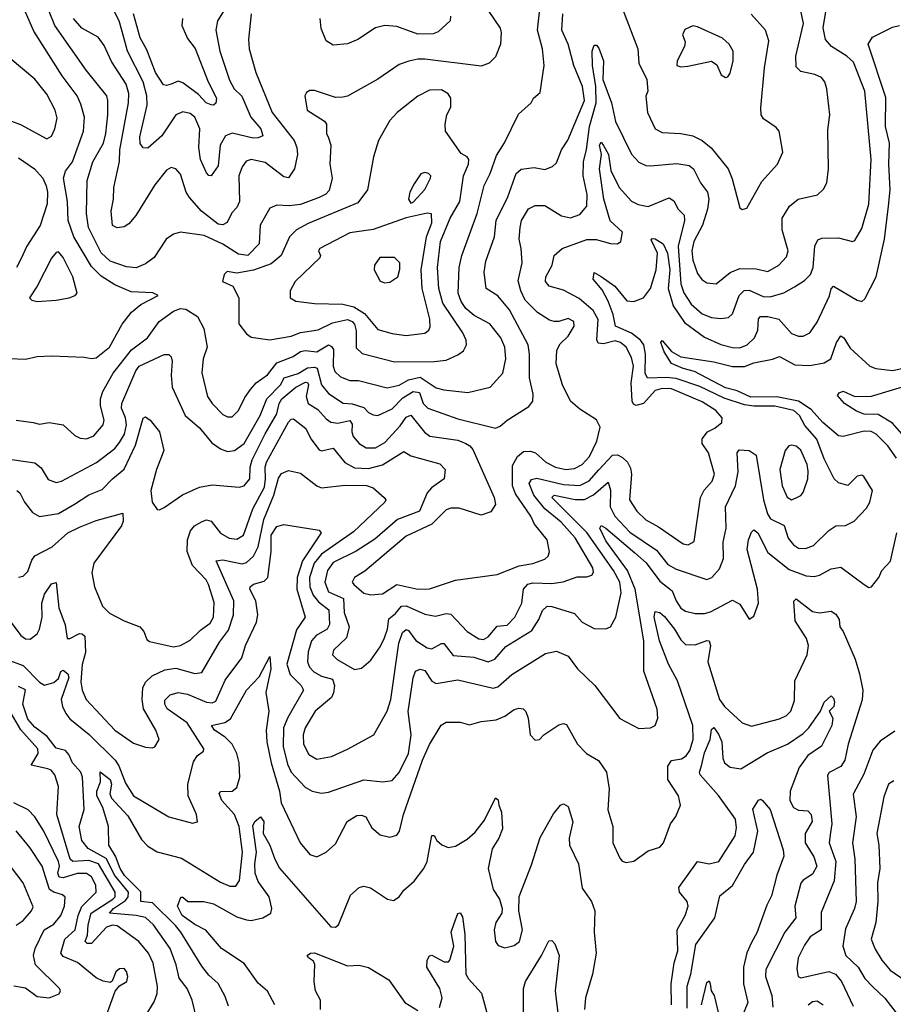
# Model space of a CAD drawing. Extents: x 1678759 to 1859541, y 384609 to 522867.
# Tile 253 of 256: x 1743960 to 1747679, y 495307 to 499500. Entities that reach past the tile are written whole.
import ezdxf

# ---------------------------------------------------------------- set-up
doc = ezdxf.new("R2010")
doc.units = 0

msp = doc.modelspace()

# ---------------------------------------------------------------- linework, layer by layer
at = {"layer": '0CON20XD'}
for points in [[(1745888.3, 499638.3), (1746005, 499463.3), (1746010, 499445), (1746006.9, 499395), (1745985, 499340.8), (1745958, 499315), (1745925, 499301.5), (1745685, 499331.1), (1745655, 499331.8), (1745616.8, 499323.2), (1745575, 499309.4), (1745485, 499246.5), (1745355.5, 499174.5), (1745335, 499169.4), (1745305, 499168.1), (1745215, 499198), (1745195, 499198.8), (1745180.9, 499189.1), (1745174.4, 499175), (1745184.4, 499115), (1745257.6, 499067.6), (1745265.6, 499055), (1745266.7, 499015), (1745274, 498996), (1745284.6, 498965), (1745280.9, 498885), (1745289.6, 498825), (1745277.8, 498772.2), (1745262.8, 498757.2), (1745235, 498743), (1745155, 498712.4), (1745106.5, 498706.5), (1745055, 498709.2), (1745025, 498696.9), (1744984.1, 498625), (1744978.8, 498545), (1744930.8, 498495), (1744891.2, 498501.2), (1744825, 498544.4), (1744745, 498580.9), (1744644.6, 498595.4), (1744615, 498586.9), (1744582.9, 498565), (1744532.4, 498487.6), (1744495, 498459.6), (1744456.4, 498443.6), (1744415, 498447.1), (1744345, 498471.7), (1744306.3, 498506.3), (1744253.3, 498615), (1744244.8, 498674.8), (1744247.2, 498815), (1744271.6, 498895), (1744316.1, 498973.9), (1744327.3, 499015), (1744335.2, 499095.2), (1744335.7, 499155), (1744330.3, 499175), (1744243.2, 499285), (1744110, 499475), (1744086.1, 499535)], [(1743945, 497794.5), (1744017.5, 497785), (1744045, 497778.1), (1744085, 497784.2), (1744145, 497774.3), (1744195, 497729.2), (1744217.2, 497717.2), (1744245, 497715.5), (1744275, 497727.1), (1744316, 497775), (1744319.7, 497795), (1744303.6, 497855), (1744304.4, 497885.6), (1744314, 497916), (1744358.3, 497995), (1744435.4, 498094.6), (1744503.8, 498145), (1744553.2, 498215), (1744615, 498258.5), (1744645, 498270), (1744667.5, 498267.5), (1744716.4, 498236.4), (1744743.3, 498185), (1744758.2, 498105), (1744740.4, 498055), (1744735.3, 497995.3), (1744759.6, 497895), (1744778.8, 497865), (1744825, 497818.5), (1744845, 497808.8), (1744865, 497808.9), (1744891.1, 497835), (1744918.4, 497891.6), (1744942.1, 497925), (1744966.8, 497953.2), (1745015, 497987.3), (1745055, 498038.7), (1745123.8, 498066.2), (1745155, 498086.8), (1745175, 498090.6), (1745225, 498084.8), (1745275, 498114.8), (1745288, 498108), (1745295.2, 498095), (1745294, 498025), (1745301.4, 498001.4), (1745325, 497978.6), (1745365, 497963.7), (1745402.7, 497962.7), (1745525, 497931.9), (1745575, 497943.1), (1745615, 497966.7), (1745665, 497977.2), (1745732.7, 497932.7), (1745765, 497924.3), (1745867.6, 497912.4), (1745963.3, 497935), (1746017.1, 497995), (1746030, 498055), (1746024.6, 498105), (1746007.9, 498145), (1745961.2, 498205), (1745895, 498240), (1745859.8, 498269.8), (1745839.7, 498299.7), (1745827.2, 498335), (1745831.2, 498445), (1745842.3, 498495), (1745908, 498675), (1745936.6, 498793.4), (1745962.5, 498845), (1745989.2, 498920.8), (1746023.3, 498975), (1746082.8, 499097.2), (1746136.7, 499145), (1746147.5, 499165), (1746175, 499190), (1746192.2, 499305), (1746185.8, 499375), (1746164, 499455), (1746174.8, 499545)], [(1743985, 498054.5), (1744034.4, 498065.6), (1744095, 498068.1), (1744235, 498063.1), (1744265, 498056.4), (1744285, 498060.4), (1744342, 498105), (1744396.8, 498203.2), (1744435.5, 498255), (1744475, 498286.8), (1744550, 498325), (1744526.2, 498336.2), (1744435, 498340.9), (1744365, 498370.3), (1744307, 498407), (1744265, 498448.4), (1744190, 498575), (1744166.5, 498645), (1744163.6, 498725), (1744146.8, 498825), (1744155.2, 498855), (1744184.2, 498895), (1744232.1, 499025), (1744235.2, 499085.2), (1744220.5, 499139.5), (1744204.7, 499175), (1744140.7, 499260.7), (1744020.3, 499450.3), (1743975, 499554.2)], [(1744215, 497338.8), (1744285, 497367.5), (1744398.8, 497398.8), (1744400, 497365), (1744393.3, 497345), (1744275.5, 497185), (1744267.5, 497145), (1744277.8, 497085), (1744313.1, 497003.1), (1744342.7, 496972.7), (1744405, 496939.5), (1744471.2, 496915), (1744488, 496895), (1744501.2, 496861.2), (1744512.1, 496852.1), (1744615, 496829.1), (1744644, 496835), (1744685, 496857.3), (1744729.2, 496900.8), (1744770.6, 496929.4), (1744785.6, 496955), (1744787.4, 497017.4), (1744763.5, 497095), (1744753.8, 497115), (1744695.7, 497175.7), (1744673.3, 497235), (1744674.3, 497285), (1744686.8, 497323.2), (1744704.5, 497345), (1744736.5, 497363.5), (1744755, 497370), (1744774.7, 497364.7), (1744815, 497313.5), (1744852, 497292), (1744885, 497287.5), (1744913.1, 497305), (1744952.6, 497417.4), (1745001.5, 497508.5), (1745007, 497545), (1745004.3, 497595), (1745010.3, 497615), (1745105, 497786.2), (1745115, 497798.5), (1745125, 497800.4), (1745178.3, 497758.3), (1745200, 497715), (1745235, 497668.5), (1745245, 497664.5), (1745295, 497675.4), (1745344.3, 497614.3), (1745385, 497591), (1745445, 497589.1), (1745505, 497604.8), (1745595, 497661.5), (1745625, 497643.1), (1745748.8, 497608.8), (1745770.6, 497585), (1745767.1, 497545), (1745713.3, 497506.7), (1745694.8, 497485.2), (1745662.5, 497407.5), (1745568.7, 497371.3), (1745471.8, 497288.2), (1745392.9, 497237.1), (1745295, 497188), (1745270, 497155), (1745258.8, 497105), (1745275, 497063.9), (1745338, 497035), (1745341.2, 496975), (1745362.4, 496915), (1745351.7, 496868.3), (1745295.5, 496815), (1745291.5, 496795), (1745311.9, 496775), (1745385, 496733.3), (1745415, 496738.1), (1745455, 496772.5), (1745495, 496828.9), (1745513, 496867), (1745526, 496905), (1745530.9, 496949.1), (1745559.4, 496970.6), (1745585, 497001.8), (1745605, 497004.3), (1745685, 496967.8), (1745729.8, 496960.2), (1745775, 496971.8), (1745795, 496967.9), (1745864.4, 496895), (1745915, 496863.6), (1745935, 496860.2), (1745955, 496871.9), (1745993.3, 496916.7), (1746035, 496921.2), (1746067.3, 496955), (1746098, 497015), (1746104.8, 497075), (1746123.7, 497096.3), (1746145, 497101.7), (1746225, 497099.3), (1746274.2, 497105.8), (1746333.3, 497126.7), (1746375, 497127.1), (1746396.1, 497133.9), (1746402.1, 497147.9), (1746400.3, 497165), (1746325, 497292.8), (1746265, 497360), (1746195, 497417), (1746148.9, 497475), (1746129.5, 497525), (1746138.2, 497541.8), (1746162.1, 497547.9), (1746275, 497521), (1746345, 497515.8), (1746383.8, 497536.2), (1746425, 497582.4), (1746484.3, 497645.7), (1746505, 497646.9), (1746525.7, 497635.7), (1746548.1, 497615), (1746560.5, 497590.5), (1746564.3, 497564.3), (1746555.7, 497455.7), (1746587.6, 497407.6), (1746625, 497370.6), (1746680.1, 497340.1), (1746785, 497267.8), (1746806.4, 497263.6), (1746831.7, 497278.3), (1746858.8, 497465), (1746874.3, 497495.7), (1746907.8, 497535), (1746917.5, 497565), (1746892.7, 497655), (1746865.5, 497695), (1746865.5, 497715), (1746887.8, 497745), (1746919.3, 497760.7), (1746948.5, 497785), (1746951.1, 497805), (1746923.8, 497835), (1746865, 497873.2), (1746735, 497928.2), (1746695, 497929.4), (1746665, 497921.3), (1746615.3, 497865), (1746585, 497856.2), (1746572.6, 497862.6), (1746566.7, 497875), (1746563, 497953), (1746572.8, 498025), (1746565, 498061.5), (1746542.4, 498105), (1746517.3, 498125), (1746495, 498132), (1746445, 498119.8), (1746422.4, 498122.4), (1746416.3, 498136.3), (1746423, 498223), (1746401.6, 498261.6), (1746341.9, 498311.9), (1746275, 498347.5), (1746214.3, 498364.3), (1746197.7, 498385), (1746200.4, 498405), (1746227.1, 498455), (1746235.7, 498495), (1746270, 498525), (1746375, 498564.1), (1746413.4, 498563.4), (1746475, 498546.9), (1746504.2, 498545.8), (1746518.8, 498555), (1746525.5, 498595), (1746473.4, 498643.4), (1746446.6, 498735), (1746428.6, 498865), (1746436.7, 498925), (1746428.2, 498965), (1746435, 498977.5), (1746445, 498964.3), (1746466.9, 498925), (1746476.8, 498856.8), (1746512.3, 498785), (1746565, 498726.9), (1746593.4, 498713.4), (1746635, 498704.2), (1746725, 498740.6), (1746745, 498728.6), (1746762.7, 498692.7), (1746788, 498668), (1746790, 498645), (1746762.6, 498535), (1746774.8, 498375), (1746787.3, 498337.3), (1746818.3, 498288.3), (1746865, 498246.8), (1746905, 498231.9), (1746945, 498227.6), (1746977.9, 498232.1), (1746995, 498246.9), (1747023.4, 498325), (1747044, 498346), (1747065, 498348.4), (1747125, 498320.6), (1747155, 498319.3), (1747213, 498337), (1747258.4, 498361.6), (1747301.5, 498388.5), (1747326.7, 498415), (1747338.3, 498445), (1747345.2, 498534.8), (1747357.2, 498562.8), (1747375, 498570), (1747445, 498570.5), (1747505, 498555.8), (1747515, 498560), (1747545, 498610), (1747575.2, 498714.8), (1747585.2, 498905), (1747557.4, 499195), (1747508.9, 499318.9), (1747481.2, 499345), (1747415.6, 499385), (1747390.9, 499415), (1747380.9, 499465), (1747391.9, 499535)], [(1744833.4, 499545), (1744802.5, 499495), (1744795.4, 499455), (1744812.7, 499365), (1744852.6, 499242.6), (1744873.7, 499205), (1744905.7, 499174.3), (1744943.3, 499085), (1744986, 499035), (1744995.6, 499005), (1744975, 498995.9), (1744954.3, 498995.7), (1744865, 499016.9), (1744835.9, 499005), (1744814.1, 498965), (1744805, 498877.5), (1744775, 498834.2), (1744765, 498835.8), (1744755, 498847.1), (1744729.8, 498905), (1744723, 498955), (1744727.3, 499035), (1744706.2, 499085), (1744685, 499100.8), (1744655, 499107.3), (1744625, 499094.6), (1744564.7, 499005), (1744505, 498952.9), (1744485, 498954.5), (1744472.5, 498972.5), (1744471, 499001), (1744502.2, 499135), (1744501.3, 499175), (1744485.4, 499235.4), (1744419.3, 499365), (1744403.7, 499423.7), (1744383.5, 499495), (1744355, 499549.6)], [(1746496.7, 499066.8), (1746565, 498926.9), (1746595, 498892.7), (1746625, 498878.8), (1746645, 498876.9), (1746757.6, 498887.6), (1746809.4, 498879.4), (1746828.8, 498865), (1746857.7, 498805), (1746887.8, 498765), (1746893.3, 498735), (1746887.5, 498692.5), (1746867, 498625), (1746829.4, 498555), (1746821.7, 498515), (1746826, 498475), (1746845, 498419.4), (1746863.8, 498393.8), (1746885, 498379.6), (1746925, 498375.6), (1746985, 498423.4), (1747025, 498440.8), (1747095, 498439.1), (1747145, 498426.8), (1747191.5, 498455), (1747225, 498489.2), (1747231.5, 498515), (1747205.4, 498605.4), (1747205.3, 498654.7), (1747236.5, 498705), (1747274.1, 498735.9), (1747356.2, 498753.8), (1747381.8, 498778.2), (1747396.7, 498805), (1747403.1, 498865), (1747400.9, 499030.9), (1747409.5, 499095), (1747396.5, 499205), (1747387.8, 499235), (1747373, 499253), (1747345, 499266.9), (1747285, 499278.8), (1747265, 499298.8), (1747264.1, 499345), (1747296.4, 499483.6), (1747285, 499537.1)], [(1746530, 499535), (1746591.1, 499375), (1746595.5, 499315), (1746630, 499245), (1746634, 499195), (1746625.8, 499174.2), (1746631.9, 499105), (1746665, 499035.6), (1746695, 499020), (1746775, 499015.3), (1746825, 499005.3), (1746865, 498985.4), (1746903.7, 498953.7), (1746975.4, 498865), (1746992.6, 498822.6), (1747025, 498698.8), (1747035, 498690.8), (1747055, 498697.5), (1747119.3, 498810.7), (1747186, 498884), (1747208.6, 498935), (1747192.5, 499025), (1747180.3, 499040.3), (1747126.8, 499076.8), (1747117.1, 499095), (1747114.5, 499125), (1747130, 499295), (1747149.6, 499409.6), (1747135.4, 499455.4), (1747073.4, 499523.4)], [(1743875, 497633.5), (1744025, 497612.1), (1744051.3, 497591.3), (1744081.5, 497541.5), (1744115, 497529.4), (1744138.6, 497535), (1744286.4, 497613.6), (1744365, 497674.2), (1744385, 497699.1), (1744406.5, 497735), (1744414.5, 497775), (1744410, 497805), (1744394, 497845), (1744394.4, 497865), (1744454.8, 498005), (1744468.8, 498025), (1744575, 498073.8), (1744594.5, 498074.5), (1744604.5, 498064.5), (1744608.8, 498045), (1744604.3, 497985.7), (1744608.7, 497935), (1744664.1, 497814.1), (1744725, 497761.5), (1744777.3, 497697.3), (1744815, 497672), (1744845, 497661.2), (1744875, 497665.3), (1744915.6, 497694.4), (1744983, 497815), (1745012.2, 497885), (1745069.7, 497945), (1745086, 497974), (1745145, 497992.6), (1745185, 498017.1), (1745215, 498020.6), (1745226.2, 498016.2), (1745244.6, 497944.6), (1745275, 497908.1), (1745337.5, 497867.5), (1745375, 497864.4), (1745425, 497848.7), (1745445, 497827.1), (1745465, 497817.7), (1745485, 497814.6), (1745545, 497842.3), (1745590.4, 497889.6), (1745635, 497917), (1745661.8, 497911.8), (1745677.7, 497865), (1745697.1, 497845), (1745825, 497800.5), (1745985, 497760), (1746005, 497768.2), (1746035, 497794.6), (1746127.5, 497852.5), (1746144.4, 497875), (1746146.4, 497905), (1746130.8, 497975), (1746130.5, 498075), (1746124.3, 498115), (1746045, 498263.8), (1745995, 498324.5), (1745945.7, 498355), (1745937.9, 498425), (1745945, 498471.2), (1745981.6, 498575), (1745988.3, 498645), (1746037.9, 498745), (1746074, 498845), (1746095, 498863.6), (1746149.7, 498869.7), (1746195, 498861.8), (1746228.8, 498875), (1746245, 498890), (1746266.2, 498945), (1746293.2, 498986.8), (1746363.7, 499155), (1746355.3, 499215), (1746319.1, 499305), (1746294.7, 499395), (1746268.4, 499455), (1746272.8, 499525)], [(1744946, 499525), (1744933.8, 499415), (1744937.5, 499375), (1744965.3, 499275), (1745034.2, 499105), (1745128.3, 498985), (1745140, 498955), (1745142.1, 498925), (1745130, 498865), (1745104.4, 498825.6), (1745085, 498830.9), (1745005, 498891.6), (1744945.4, 498904.6), (1744923.4, 498896.6), (1744906.9, 498873.1), (1744893.2, 498835), (1744895.3, 498725), (1744885, 498700), (1744862.9, 498677.1), (1744843.5, 498636.5), (1744825, 498626), (1744805, 498628.9), (1744733.6, 498685), (1744683.1, 498743.1), (1744668.7, 498765), (1744645, 498842), (1744625, 498864.2), (1744605, 498870), (1744585, 498859.2), (1744535, 498796.5), (1744455, 498666.4), (1744425, 498630.5), (1744405, 498618.1), (1744375, 498612.9), (1744355, 498623.8), (1744349.6, 498685), (1744360, 498735), (1744360.8, 498785), (1744384.3, 498895.7), (1744385.6, 498945), (1744423.5, 499145), (1744425.2, 499185), (1744413.5, 499225), (1744351.2, 499321.2), (1744320.3, 499390.3), (1744294.4, 499425), (1744225, 499462.9), (1744189, 499505)], [(1744653.2, 499505), (1744650.3, 499475), (1744675, 499419.1), (1744707.3, 499377.3), (1744761.7, 499235), (1744798.2, 499165), (1744795, 499144), (1744785, 499135.6), (1744775, 499136.7), (1744754.5, 499145), (1744721, 499181), (1744655, 499231.3), (1744635, 499238), (1744605, 499225.6), (1744585, 499218.9), (1744572.1, 499222.1), (1744538.6, 499275), (1744501.6, 499371.6), (1744473, 499423), (1744443.9, 499525)], [(1745794.3, 499515), (1745792.5, 499495), (1745741.8, 499448.2), (1745720.4, 499439.6), (1745655, 499438.5), (1745565, 499470), (1745515, 499475.6), (1745475, 499464.4), (1745398.9, 499415), (1745355, 499396.2), (1745295, 499390.9), (1745265, 499410), (1745242.7, 499462.7), (1745238.7, 499505)], [(1744578, 496732), (1744625, 496738.1), (1744705, 496715.3), (1744735, 496720.4), (1744811.2, 496848.8), (1744849.2, 496900.8), (1744870, 496965), (1744871.7, 497025), (1744795.8, 497195), (1744825, 497200.2), (1744907.4, 497182.6), (1744925, 497187.8), (1744955, 497215.4), (1744974.6, 497255.4), (1744999.1, 497370.9), (1745042.1, 497475), (1745062, 497548), (1745075, 497567.9), (1745105, 497580.5), (1745155, 497569.4), (1745225, 497514.6), (1745245, 497506.2), (1745345, 497518.2), (1745435.7, 497515.7), (1745464.1, 497505.9), (1745512, 497465), (1745518, 497455), (1745514.3, 497445), (1745381.3, 497318.7), (1745245, 497224.5), (1745213.3, 497185), (1745193.3, 497125), (1745195.2, 497085), (1745209.6, 497049.6), (1745231.6, 497021.6), (1745276.4, 496986.4), (1745279.4, 496925), (1745268.4, 496905), (1745222.3, 496877.7), (1745201.6, 496855), (1745187.7, 496807.7), (1745184.8, 496764.8), (1745193.1, 496743.1), (1745212.4, 496722.4), (1745245, 496704.5), (1745291.3, 496691.3), (1745299.6, 496665), (1745296.3, 496633.7), (1745286.7, 496613.3), (1745217.7, 496555), (1745175.3, 496485), (1745166.6, 496455), (1745168.4, 496415), (1745190.3, 496370.3), (1745225, 496350.7), (1745287.3, 496362.7), (1745355, 496393.8), (1745468, 496455), (1745524, 496556), (1745539.4, 496605), (1745573.5, 496845), (1745590.2, 496889.8), (1745605, 496902.9), (1745615, 496899.5), (1745646.4, 496856.4), (1745695, 496824.8), (1745715, 496821.1), (1745755, 496844), (1745765, 496843.9), (1745805, 496792.9), (1745893.8, 496785), (1745955, 496765.2), (1745983, 496777), (1746029.3, 496830.7), (1746140.8, 496899.2), (1746170, 496945), (1746185.3, 496984.7), (1746205, 497002.7), (1746225, 497001.6), (1746321.8, 496971.8), (1746355, 496934.6), (1746405, 496907.5), (1746455, 496905.7), (1746475, 496913.8), (1746497.5, 496955), (1746521.2, 497058.8), (1746514.4, 497105), (1746487.6, 497155), (1746375, 497316.7), (1746225.5, 497465), (1746235, 497474.5), (1746325, 497457.3), (1746365, 497456.7), (1746402.8, 497477.2), (1746465, 497530), (1746475.7, 497495.7), (1746473.8, 497425), (1746493.2, 497385), (1746557.3, 497317.3), (1746670.8, 497240.8), (1746719.5, 497179.5), (1746755, 497160.2), (1746885, 497116.7), (1746907.1, 497125), (1746938.9, 497161.1), (1746956.7, 497205), (1746954.7, 497275), (1746967.5, 497335), (1746965.2, 497425), (1747007.1, 497515), (1747018.3, 497575), (1747014.7, 497655.3), (1747022.4, 497667.6), (1747065, 497665.4), (1747095.2, 497645.2), (1747125.9, 497455), (1747143, 497395), (1747156.2, 497375), (1747215, 497345.4), (1747231.7, 497291.7), (1747254, 497264), (1747275, 497249.4), (1747305, 497247.5), (1747339.1, 497260.9), (1747404.4, 497325), (1747435, 497344.4), (1747475, 497346), (1747512.5, 497365), (1747565, 497420), (1747578.5, 497445), (1747590, 497495), (1747553.9, 497553.9), (1747545, 497560), (1747525, 497555.8), (1747485, 497515.8), (1747445, 497526.9), (1747426.9, 497545), (1747385, 497630.5), (1747353.3, 497713.3), (1747302.3, 497772.3), (1747279.6, 497815), (1747255, 497834.9), (1747175, 497853.5), (1747085, 497853.4), (1747045, 497860.1), (1746958.3, 497888.3), (1746855, 497937.2), (1746755, 497972.2), (1746713.4, 497976.6), (1746633, 497973), (1746622.1, 497995), (1746623.6, 498075), (1746617.1, 498115), (1746603, 498135), (1746564, 498165), (1746495.8, 498195), (1746486.3, 498245), (1746465, 498301.5), (1746439, 498349), (1746401.2, 498395), (1746405, 498423.8), (1746435.7, 498405.7), (1746494, 498365), (1746545, 498302.3), (1746575, 498299.6), (1746615.2, 498314.8), (1746644.8, 498355.2), (1746669.3, 498435), (1746675.3, 498505), (1746648.3, 498561.7), (1746652.7, 498567.3), (1746665, 498566.6), (1746699.2, 498545), (1746717.8, 498505), (1746727.9, 498435), (1746721.1, 498355), (1746741.5, 498281.5), (1746789.9, 498209.9), (1746875, 498147.4), (1746945, 498116.4), (1746995, 498103.7), (1747025, 498103.1), (1747057.3, 498115), (1747088.4, 498145), (1747102.7, 498177.3), (1747104.7, 498225.3), (1747114.2, 498235.8), (1747145, 498235.6), (1747191.1, 498225), (1747245, 498164.1), (1747275, 498152), (1747295, 498152.7), (1747323.2, 498166.8), (1747355, 498211.9), (1747406.7, 498323.3), (1747415, 498354), (1747424.7, 498365.3), (1747525, 498305.8), (1747545, 498300), (1747558.3, 498311.7), (1747606.6, 498405), (1747641.2, 498565), (1747658.9, 498705), (1747665.2, 498775), (1747659.8, 498885), (1747663.5, 498973.5), (1747646.4, 499045), (1747647.7, 499167.7), (1747571.6, 499395), (1747590.8, 499425), (1747675, 499467.3), (1747705, 499474.3)], [(1746965, 499253.3), (1746975, 499256.7), (1746985, 499272.5), (1746997.5, 499325), (1746997.3, 499365), (1746980, 499395), (1746951.3, 499421.3), (1746845, 499469.4), (1746825, 499473.8), (1746792, 499458), (1746782, 499435), (1746792.5, 499405), (1746790.5, 499385), (1746758.5, 499325), (1746758, 499305), (1746775, 499299.5), (1746805, 499301.8), (1746905, 499323.1), (1746927.9, 499307.9), (1746946.7, 499265), (1746965, 499253.3)], [(1743947.5, 497495), (1743960, 497485), (1743980.4, 497445), (1744015, 497401.1), (1744043.9, 497383.9), (1744125, 497397.1), (1744193.2, 497436.8), (1744255, 497476.1), (1744311.2, 497498.8), (1744354.8, 497545.2), (1744405, 497586.1), (1744452.5, 497687.5), (1744485, 497803.3), (1744495, 497809.2), (1744515, 497794.4), (1744555.2, 497745.2), (1744573.8, 497665), (1744543, 497585), (1744517.9, 497495), (1744523.8, 497445), (1744545, 497414.2), (1744555, 497412.5), (1744575, 497421.9), (1744652.8, 497477.2), (1744725, 497509.1), (1744778.9, 497518.9), (1744895, 497509.5), (1744915, 497515.5), (1744939.4, 497545), (1744941.3, 497595), (1744950, 497625), (1745005, 497736.6), (1745055, 497821.2), (1745064.9, 497865), (1745075.9, 497885), (1745135.3, 497935), (1745176.6, 497956.6), (1745185.1, 497955.1), (1745189.9, 497945), (1745179.7, 497895), (1745188.4, 497865), (1745229.8, 497839.8), (1745265, 497799.6), (1745285, 497786.3), (1745315, 497781.6), (1745365, 497792.4), (1745375, 497778), (1745374, 497745), (1745380.3, 497725), (1745405.2, 497695.2), (1745435, 497677.2), (1745475, 497676.3), (1745515, 497698.8), (1745580.3, 497769.7), (1745605, 497807.3), (1745625, 497815.9), (1745683.3, 497743.3), (1745706.2, 497726.2), (1745825, 497708.6), (1745859.1, 497695), (1745876.8, 497685), (1745889, 497669), (1745979.2, 497465), (1745986, 497435), (1745965, 497403.8), (1745925, 497389.4), (1745830.9, 497419.1), (1745795, 497419.7), (1745775, 497412.9), (1745715, 497351.4), (1745605, 497300.8), (1745428.7, 497151.3), (1745385.8, 497125), (1745376, 497105), (1745382.5, 497095), (1745425, 497058), (1745455, 497051.4), (1745505, 497054.5), (1745565, 497095.2), (1745655, 497074.7), (1745705, 497076.9), (1745815, 497113.3), (1745992.6, 497137.4), (1746086.2, 497173.8), (1746145, 497184.7), (1746195, 497202.1), (1746209.6, 497215), (1746215.9, 497234.1), (1746206.1, 497285), (1746151.5, 497351.5), (1746135.6, 497385.6), (1746071.1, 497481.1), (1746058.4, 497515), (1746058.5, 497601.5), (1746079.8, 497640.2), (1746105, 497660.9), (1746135, 497662.9), (1746156.2, 497655), (1746199.2, 497615), (1746240.5, 497595), (1746285, 497584.1), (1746321.7, 497588.3), (1746355, 497605.8), (1746385, 497639.2), (1746417.4, 497705), (1746430.5, 497765), (1746416.1, 497796.1), (1746345, 497840.8), (1746304.5, 497875), (1746270.7, 497945), (1746243.3, 498035), (1746247.2, 498092.8), (1746260.9, 498119.1), (1746295, 498152.5), (1746320.6, 498195), (1746319.4, 498215), (1746295, 498227.3), (1746255, 498214.2), (1746235, 498214.2), (1746215, 498220.6), (1746165, 498252.9), (1746112.3, 498305), (1746093.5, 498345), (1746082.4, 498387.6), (1746098.5, 498465), (1746095.4, 498525), (1746086.4, 498565), (1746090, 498615), (1746096.8, 498645), (1746126.1, 498693.9), (1746155, 498709), (1746195, 498708.9), (1746267.1, 498665), (1746305, 498655.4), (1746345, 498670.4), (1746373.8, 498706.2), (1746375.7, 498755), (1746358.1, 498835), (1746360.4, 498895), (1746373.3, 498946.7), (1746385.1, 499044.9), (1746414, 499145), (1746412.6, 499215), (1746398, 499305), (1746397.6, 499365), (1746405, 499390.5), (1746415, 499390.9), (1746425, 499377.9), (1746445.3, 499325), (1746442.9, 499245), (1746478.8, 499145), (1746496.7, 499066.8)], [(1744075, 498992.5), (1744095, 499004), (1744110, 499035), (1744119.2, 499080.8), (1744110.8, 499115), (1744075, 499183.1), (1744025, 499246.9), (1743918.8, 499335), (1743855, 499352), (1743835, 499348.8), (1743795, 499356), (1743765, 499334), (1743652, 499285), (1743636.7, 499245), (1743713.1, 499105), (1743743.6, 499073.6), (1743785, 499061.1), (1743872.7, 499072.7), (1743925, 499067.2), (1743963.4, 499053.4), (1744075, 498992.5)], [(1745555, 498042.4), (1745725, 498044.1), (1745775, 498050), (1745825, 498073.1), (1745849.8, 498090.2), (1745861.8, 498115), (1745860.6, 498135), (1745846.2, 498166.2), (1745762, 498292), (1745744.8, 498355), (1745738, 498445), (1745751.6, 498555), (1745791.9, 498655), (1745833.1, 498725), (1745848.6, 498835), (1745870.8, 498885), (1745871.9, 498905), (1745865, 498916), (1745839.7, 498929.7), (1745773.3, 499025), (1745770.8, 499055), (1745778.6, 499095), (1745795, 499127.5), (1745795.5, 499165), (1745783.4, 499183.4), (1745755, 499200.5), (1745705, 499199.2), (1745655, 499174.4), (1745566.5, 499105), (1745535, 499070), (1745518.9, 499041.1), (1745487.5, 498985), (1745466.5, 498915), (1745440.9, 498775), (1745400.1, 498719.9), (1745187.7, 498632.3), (1745137.8, 498605), (1745108.9, 498575), (1745073.2, 498495), (1745030.3, 498459.7), (1744955, 498433), (1744885, 498419.7), (1744842.7, 498427.3), (1744830, 498415), (1744823.3, 498385), (1744867.1, 498365), (1744892.7, 498315), (1744892.5, 498205), (1744925, 498162.5), (1744945, 498147.5), (1745025, 498136.2), (1745115, 498152.4), (1745155, 498168), (1745231.1, 498178.9), (1745291.6, 498208.4), (1745355, 498223.5), (1745375, 498215.2), (1745385, 498202.5), (1745392.9, 498175), (1745391.8, 498101.8), (1745417.6, 498077.6), (1745555, 498042.4)], [(1743955, 498910.9), (1744023.1, 498865), (1744057.9, 498825), (1744072.9, 498792.9), (1744078.9, 498765), (1744077.3, 498715), (1744046.7, 498623.3), (1743990.4, 498535), (1743965, 498480), (1743946.5, 498445)], [(1745625, 498718), (1745635, 498722.9), (1745685, 498776.9), (1745708.5, 498825), (1745710, 498835), (1745700, 498845), (1745685, 498849.2), (1745667, 498843), (1745638.6, 498801.4), (1745621.5, 498765), (1745615.7, 498735), (1745625, 498718)], [(1745605, 498154.7), (1745685, 498165.5), (1745702, 498178), (1745707.9, 498192.1), (1745706.4, 498225), (1745673.4, 498355), (1745668.7, 498435), (1745691.1, 498575), (1745714.8, 498635), (1745713.3, 498673.3), (1745695, 498675.5), (1745605, 498655.8), (1745464.1, 498605.9), (1745365, 498592.1), (1745238, 498525), (1745232.5, 498515), (1745241.2, 498495), (1745238, 498485), (1745132.7, 498385), (1745111.4, 498345), (1745111.4, 498315), (1745135, 498300.5), (1745215, 498291.1), (1745335, 498288.7), (1745382.9, 498277.1), (1745428, 498248), (1745485, 498180.7), (1745545, 498162.9), (1745605, 498154.7)], [(1744035, 498300.3), (1744115, 498304.8), (1744170.8, 498315), (1744195.6, 498325), (1744204.4, 498335.6), (1744186, 498405), (1744145, 498486.5), (1744125, 498510.5), (1744115, 498508.9), (1744095, 498484.4), (1744035, 498364.3), (1744001.4, 498315), (1744011.2, 498305), (1744035, 498300.3)], [(1745515, 498379.4), (1745535, 498381.4), (1745569.2, 498405), (1745577.9, 498437.9), (1745577.8, 498465), (1745555, 498486.9), (1745493.3, 498486.7), (1745470, 498455), (1745468.8, 498435), (1745495, 498386), (1745515, 498379.4)], [(1747692.4, 497632.4), (1747655.2, 497685.2), (1747606, 497735), (1747585, 497746.1), (1747555, 497747), (1747465, 497725.4), (1747445, 497727.5), (1747379.2, 497785), (1747329.5, 497839.5), (1747275, 497875.9), (1747183.1, 497893.1), (1747072.5, 497892.5), (1747015, 497919.1), (1746965, 497932.6), (1746832.3, 498002.3), (1746784.5, 498014.5), (1746735, 498035.5), (1746703, 498085), (1746688.9, 498125), (1746695, 498134.2), (1746735, 498086.4), (1746775, 498064.6), (1746915, 498042.4), (1746995, 498022.5), (1747045, 498022.4), (1747085, 498038.1), (1747165, 498053.8), (1747195, 498065.6), (1747259.9, 498029.9), (1747323.4, 498026.6), (1747385, 498039.1), (1747413.5, 498055), (1747436.6, 498125), (1747455, 498153.1), (1747468.5, 498145), (1747495, 498100.8), (1747578.5, 498025), (1747605, 498014), (1747675, 498005.3), (1747715, 498014.7)], [(1743915, 498056.9), (1743985, 498054.5)], [(1747725.6, 497725), (1747675, 497782.3), (1747615, 497819.1), (1747555, 497820.4), (1747522.7, 497832.7), (1747471.9, 497865), (1747441.2, 497898.8), (1747448.6, 497911.4), (1747465, 497917.8), (1747515.3, 497895.3), (1747586.2, 497896.2), (1747765, 497950.5)], [(1747245, 497455.7), (1747265, 497463.3), (1747285, 497473.3), (1747295, 497486), (1747314.7, 497545), (1747316.9, 497576.9), (1747311.6, 497605), (1747285, 497666.9), (1747265, 497683.5), (1747245, 497687.8), (1747234.6, 497685.4), (1747218.2, 497665), (1747196.1, 497585), (1747206.1, 497515), (1747227.2, 497467.2), (1747245, 497455.7)], [(1743905, 496775.7), (1743975, 496750.4), (1744045, 496679.1), (1744065, 496666.2), (1744105, 496677.1), (1744125.5, 496695), (1744135.7, 496724.3), (1744145, 496730), (1744165, 496714.4), (1744168.8, 496698.8), (1744136.5, 496605), (1744142.1, 496575), (1744155.9, 496545.9), (1744172.8, 496522.8), (1744255.8, 496455.8), (1744366.2, 496346.2), (1744382.6, 496322.6), (1744410.9, 496249.1), (1744445, 496194.4), (1744595, 496105.7), (1744695, 496078), (1744716.4, 496083.6), (1744712.5, 496115), (1744677.5, 496195), (1744675.4, 496244.6), (1744699.9, 496340.1), (1744715, 496365.8), (1744742.5, 496385), (1744744, 496395), (1744672.4, 496505), (1744587.6, 496565), (1744577.8, 496585), (1744578.3, 496601.7), (1744600, 496625), (1744635, 496634.7), (1744675, 496627.5), (1744755, 496593.7), (1744778.7, 496591.3), (1744795, 496597.9), (1744835, 496687.8), (1744905, 496783.1), (1744921.9, 496835), (1744968.4, 496935), (1744974.2, 496965.8), (1744965.7, 497025), (1744940, 497075), (1744941.2, 497085), (1744955, 497096.3), (1745001.1, 497108.9), (1745015.8, 497124.2), (1745031.2, 497235), (1745030.9, 497305), (1745055, 497342.3), (1745085, 497349.5), (1745235, 497326.2), (1745243.3, 497315), (1745164, 497196), (1745140.7, 497125), (1745139.9, 497075), (1745175.3, 496955), (1745138.2, 496901.8), (1745097.1, 496755), (1745111.6, 496711.6), (1745157.9, 496665), (1745168.8, 496645), (1745101, 496529), (1745083, 496485), (1745082.1, 496405), (1745100.4, 496330.4), (1745115.8, 496295), (1745175, 496232.1), (1745205, 496215.4), (1745245, 496206.2), (1745275, 496210), (1745425, 496263.1), (1745505.4, 496254.6), (1745545, 496260.4), (1745575.2, 496294.8), (1745615.5, 496375), (1745626.1, 496455), (1745613.7, 496553.7), (1745635, 496696.7), (1745645, 496725.6), (1745665, 496734.5), (1745685, 496728.9), (1745715, 496683.5), (1745733.5, 496673.5), (1745825, 496689.1), (1745975, 496652.7), (1745995, 496658.5), (1746055, 496710.8), (1746198.4, 496801.6), (1746245, 496810.6), (1746295, 496789.5), (1746335.3, 496735.3), (1746408.9, 496665), (1746515, 496523.8), (1746595, 496482), (1746645, 496484), (1746665, 496493.8), (1746676.9, 496525), (1746674.4, 496564.4), (1746616.9, 496725), (1746617.4, 496855), (1746579.9, 497075), (1746547.8, 497155), (1746455, 497280.5), (1746429.1, 497335), (1746435, 497345.4), (1746455, 497334.7), (1746578.9, 497228.9), (1746627.3, 497187.3), (1746685, 497109.5), (1746737.3, 497067.3), (1746754.1, 497025), (1746775, 496993.9), (1746795, 496981.2), (1746835, 496971.4), (1746875, 496971.6), (1746901.4, 496978.6), (1746995, 497028), (1747025, 497011.1), (1747065, 496947.5), (1747085, 496960), (1747104.5, 497015.5), (1747100.7, 497075), (1747056.4, 497243.6), (1747062.4, 497285), (1747075, 497317.5), (1747085, 497327.1), (1747102.5, 497315), (1747145, 497231.3), (1747235, 497158.1), (1747307.7, 497132.3), (1747341.6, 497128.4), (1747365, 497133.8), (1747415, 497160.8), (1747455, 497168.5), (1747555.4, 497095.4), (1747575, 497082), (1747586.2, 497085), (1747616.7, 497125), (1747630.6, 497155), (1747666.4, 497193.6), (1747694.5, 497315)], [(1743955, 497126.2), (1743975, 497130.8), (1743995, 497150), (1744012, 497198), (1744025, 497216.4), (1744098.5, 497255), (1744165, 497314.7), (1744215, 497338.8)], [(1743867.9, 497005), (1743965, 496877.9), (1743985, 496863.3), (1744005, 496862.3), (1744035, 496884.6), (1744044.8, 496905.2), (1744055.3, 496955), (1744054.8, 497015), (1744065, 497052.9), (1744095, 497097.1), (1744115, 497103.3), (1744127.2, 496995), (1744153.2, 496923.2), (1744161.9, 496865), (1744174.1, 496864.1), (1744215, 496885.4), (1744226.2, 496885), (1744237.1, 496875), (1744239.6, 496805), (1744226.2, 496753.8), (1744220.3, 496680.3), (1744225.8, 496645), (1744243.3, 496605), (1744365, 496474.7), (1744445, 496418.5), (1744495, 496402.5), (1744525, 496399.2), (1744535, 496404), (1744553.1, 496435), (1744539.5, 496475), (1744486.9, 496565), (1744480.8, 496605), (1744483.5, 496655), (1744495, 496678.7), (1744524.2, 496705.8), (1744578, 496732)], [(1744895.2, 495834.8), (1744909, 495955), (1744895, 496064.4), (1744875.1, 496115.1), (1744820, 496175), (1744809.1, 496205), (1744816.2, 496213.8), (1744865, 496214.1), (1744885, 496230.7), (1744897.4, 496275), (1744894.3, 496335), (1744883.9, 496375), (1744864.4, 496415), (1744835, 496444.1), (1744790, 496475), (1744777.1, 496495), (1744832.7, 496507.3), (1744856.7, 496523.3), (1744926.2, 496645), (1744978.8, 496701.2), (1745025, 496787.5), (1745028.7, 496735), (1745008.2, 496635), (1745021.1, 496555), (1745009.8, 496475), (1745012.1, 496425), (1745031, 496335), (1745065.7, 496215), (1745073.1, 496165), (1745154.5, 495995), (1745195, 495945.7), (1745225, 495935.6), (1745265, 495955.6), (1745305, 495990), (1745354.4, 496085), (1745395, 496111.2), (1745415, 496112.7), (1745432.9, 496105), (1745458.9, 496058.9), (1745495, 496028.9), (1745535, 496019.2), (1745565, 496028), (1745576.7, 496045), (1745593.3, 496115), (1745675, 496346.5), (1745705, 496413.3), (1745754.5, 496495.5), (1745775, 496509.2), (1745835, 496509.2), (1745875, 496497.1), (1745925, 496510.8), (1745987.9, 496517.9), (1746025, 496533.8), (1746065, 496562.2), (1746085, 496568.6), (1746103.3, 496565), (1746114.4, 496554.4), (1746124.3, 496525), (1746133.8, 496455), (1746155, 496431.2), (1746172.5, 496435), (1746191.2, 496455), (1746255, 496497.8), (1746275, 496503.1), (1746288.2, 496498.2), (1746335.3, 496415.3), (1746372.9, 496375), (1746424.4, 496345), (1746457.5, 496295), (1746470, 496225), (1746463.8, 496135), (1746485.5, 496065), (1746485.7, 495995), (1746515, 495930), (1746525, 495916.7), (1746541.2, 495911.2), (1746575, 495917.1), (1746635, 495960), (1746685, 495975.7), (1746700.6, 495995), (1746730, 496075), (1746753.6, 496106.4), (1746773.3, 496155), (1746764.5, 496195), (1746718.9, 496265), (1746718.7, 496321.3), (1746735.2, 496344.8), (1746777.5, 496352.5), (1746796.9, 496365), (1746812.8, 496387.2), (1746827.5, 496435), (1746825.6, 496495), (1746760.2, 496685), (1746722.6, 496755), (1746684.2, 496855), (1746661.6, 496955), (1746665, 496980), (1746685, 496975.4), (1746705, 496958.4), (1746747.5, 496905), (1746775, 496858.9), (1746795, 496839.7), (1746835, 496838), (1746885, 496856.4), (1746895, 496854.2), (1746901.2, 496835), (1746890, 496765), (1746938.4, 496605), (1746960.4, 496575), (1747035, 496505.5), (1747075, 496491.5), (1747195, 496522.3), (1747225, 496537.3), (1747242.7, 496555), (1747258.9, 496601.1), (1747260.5, 496685), (1747311.8, 496795), (1747318.2, 496835), (1747309.3, 496865), (1747260.7, 496940.7), (1747255.8, 497024.2), (1747265, 497034.2), (1747335, 496979.4), (1747365, 496973.4), (1747415, 496981.5), (1747435, 496968.9), (1747448.2, 496945), (1747451.5, 496915), (1747465.4, 496895), (1747516.3, 496776.3), (1747535.4, 496715), (1747549.6, 496645), (1747546.9, 496603.1), (1747487.4, 496415), (1747473.3, 496346.8), (1747455, 496319.1), (1747405.5, 496294.5), (1747398.7, 496281.3), (1747417.1, 496075), (1747411.2, 496038.8), (1747406.2, 495995), (1747434.1, 495915), (1747426.7, 495833.3), (1747371.2, 495698.8), (1747372.2, 495625), (1747325, 495593.9), (1747300.5, 495559.5), (1747274.2, 495505), (1747267.8, 495457.8), (1747273.8, 495425), (1747285, 495420), (1747405, 495447), (1747433.2, 495435), (1747458.6, 495405), (1747508.8, 495298.8)], [(1744725.7, 495195.7), (1744694.6, 495325), (1744672.5, 495375), (1744638.6, 495418.6), (1744625.7, 495475), (1744600, 495545), (1744529.7, 495645), (1744495, 495676.9), (1744456, 495686), (1744342.2, 495695), (1744359.6, 495715), (1744411.1, 495748.9), (1744421.4, 495765), (1744422.7, 495785), (1744365, 495856), (1744328.1, 495928.1), (1744251.1, 495971.1), (1744224.7, 496005), (1744213.2, 496065), (1744233.9, 496136.1), (1744227.3, 496275), (1744220, 496295), (1744185.1, 496335.1), (1744168.7, 496371.3), (1744155, 496387.2), (1744115, 496397.3), (1744077.4, 496447.4), (1744025, 496487.1), (1743995, 496520.7), (1743974, 496585), (1743985, 496645.7), (1743955, 496660.6)], [(1746735.2, 495305), (1746733.5, 495395), (1746745.6, 495484.4), (1746762.4, 495535), (1746759.2, 495625), (1746793.1, 495685), (1746806.1, 495725), (1746800.9, 495745), (1746768.2, 495785), (1746766.2, 495805), (1746844.8, 495915.2), (1746895, 495905.3), (1746935.6, 495915), (1747005.3, 496025), (1747010.9, 496059.1), (1747006.6, 496095), (1746935, 496195.8), (1746856.2, 496285), (1746853.8, 496295), (1746862.6, 496322.6), (1746875, 496377.8), (1746900, 496435), (1746905, 496476.7), (1746914.3, 496485.7), (1746935, 496458.1), (1746949.3, 496425), (1746953.3, 496355), (1746960.4, 496335), (1746985, 496317.5), (1747030.4, 496309.6), (1747141.9, 496378.1), (1747227.9, 496415), (1747295, 496460.5), (1747319.7, 496485), (1747369.2, 496555), (1747385, 496594), (1747415, 496620), (1747425, 496611.2), (1747428.2, 496595), (1747425.4, 496574.6), (1747406.2, 496555), (1747421.2, 496525), (1747417.3, 496495), (1747373.2, 496406.8), (1747315, 496367.1), (1747277.7, 496315), (1747239.5, 496215), (1747239, 496175), (1747254.1, 496145), (1747275, 496133.8), (1747315, 496130.3), (1747328.8, 496115), (1747332.9, 496085), (1747303.8, 496033.8), (1747303.3, 495995), (1747341, 495935), (1747354.1, 495895), (1747335, 495861.3), (1747295, 495835.4), (1747285, 495822.5), (1747260, 495725), (1747264, 495675), (1747217.3, 495615), (1747136.9, 495455), (1747135.2, 495425), (1747161.6, 495345), (1747166.2, 495295)], [(1744494.6, 495255.4), (1744532.3, 495317.7), (1744545, 495353.3), (1744547.1, 495382.9), (1744527.8, 495482.2), (1744507.8, 495525), (1744466.7, 495575), (1744375, 495641.2), (1744354.4, 495644.4), (1744329.8, 495635), (1744265, 495566.3), (1744246.8, 495566.8), (1744238.2, 495575), (1744248.3, 495601.7), (1744250.8, 495645), (1744264.3, 495695), (1744356.7, 495755), (1744366.4, 495765), (1744367.1, 495785), (1744294.8, 495904.8), (1744255, 495919.1), (1744185.6, 495915.6), (1744175, 495924.7), (1744117.7, 496115), (1744124.6, 496235), (1744109.1, 496285), (1744094.1, 496304.1), (1744080.4, 496310.4), (1744008.5, 496325), (1744039.2, 496375), (1744037.5, 496395), (1743965.5, 496475.5), (1743915, 496560.5)], [(1747685, 496470), (1747622.9, 496427.1), (1747591.2, 496388.8), (1747552.9, 496287.1), (1747508.1, 496201.9), (1747520.6, 496105), (1747505.8, 495995), (1747515.3, 495924.7), (1747521, 495745), (1747514.3, 495715.7), (1747475, 495628), (1747464.1, 495555), (1747477.3, 495515), (1747530, 495465), (1747557.5, 495417.5), (1747591.7, 495381.7), (1747642.9, 495332.9), (1747715, 495239.3)], [(1744848.8, 495298.8), (1744835, 495340.8), (1744805.2, 495395.2), (1744765, 495431.2), (1744735, 495469.1), (1744646.3, 495615), (1744622.9, 495642.9), (1744525, 495739.2), (1744475.3, 495745.3), (1744475.7, 495785.7), (1744406.7, 495855), (1744387.5, 495885), (1744368.1, 495938.1), (1744339.2, 495985), (1744338.1, 496065), (1744313.8, 496145), (1744288.3, 496195), (1744288.5, 496215), (1744303.3, 496255), (1744302.4, 496297.6), (1744345, 496263.8), (1744350.5, 496245), (1744343.8, 496203.8), (1744350.8, 496185), (1744420.2, 496110.2), (1744479, 496009), (1744505, 495980.4), (1744545, 495957.1), (1744649.5, 495929.5), (1744815, 495827.3), (1744855, 495810), (1744880.2, 495809.8), (1744895.2, 495834.8)], [(1747681.2, 496258.8), (1747658.8, 496245), (1747638.7, 496191.3), (1747608.4, 496035), (1747617.2, 495985), (1747622.1, 495885), (1747611.1, 495825), (1747613.3, 495745), (1747605.3, 495655), (1747585.4, 495585), (1747601.7, 495541.7), (1747630.6, 495495), (1747665, 495452.7), (1747775, 495377.8)], [(1745046.4, 495305), (1745015, 495363.1), (1744975, 495397.1), (1744915, 495481.5), (1744818.8, 495545), (1744752.7, 495622.7), (1744705, 495647.4), (1744651.9, 495685), (1744631.8, 495725), (1744646.2, 495763.8), (1744655, 495764), (1744675.6, 495745.6), (1744744.5, 495745.5), (1744785.6, 495734.4), (1744885, 495679.8), (1744925, 495666.5), (1744945.3, 495664.7), (1744995.2, 495674.8), (1745029.6, 495695), (1745033.7, 495715), (1745022.6, 495765), (1744975, 495829.6), (1744962.9, 495865), (1744961, 495905), (1744968.5, 495955), (1744953.1, 496066.9), (1744960.9, 496085), (1744985, 496105.8), (1744999.1, 496085), (1744996.2, 496035), (1745025.5, 495985.5), (1745045.6, 495925.6), (1745066.3, 495886.3), (1745285, 495636.5), (1745305, 495635.4), (1745317.7, 495645), (1745367.8, 495772.2), (1745405, 495804.4), (1745425, 495810), (1745453.2, 495803.2), (1745525.6, 495755.6), (1745550.6, 495749.4), (1745575, 495764.4), (1745595, 495793.3), (1745638.6, 495831.4), (1745680.8, 495885), (1745694.1, 495915.9), (1745715, 496026.2), (1745725, 496026), (1745736, 496005), (1745756.4, 495986.4), (1745784.3, 495974.3), (1745815, 495980.9), (1745865, 496010), (1745899.3, 496040.7), (1745939.3, 496090.7), (1745985, 496186.7), (1745997.5, 496177.5), (1745999.2, 496155), (1746011.1, 496125), (1746015.5, 496055), (1745999.5, 496015), (1745970.7, 495969.3), (1745954.1, 495885), (1745976.3, 495796.3), (1746002.5, 495755), (1746014.2, 495715), (1746012, 495695), (1745987.1, 495655), (1745979.4, 495625), (1745985.8, 495575), (1745997, 495557), (1746025, 495548.1), (1746065, 495557.1), (1746087.1, 495575), (1746100.5, 495625), (1746084.2, 495705), (1746086, 495766), (1746138.3, 495901.7), (1746175, 496017.1), (1746232.4, 496117.6), (1746262.9, 496155), (1746275, 496161.4), (1746295, 496148.8), (1746314.5, 496084.5), (1746298.5, 496015), (1746300.9, 495985), (1746339.2, 495905), (1746355, 495801.2), (1746394.4, 495745), (1746407.9, 495705), (1746405.4, 495615), (1746414.6, 495525), (1746398.2, 495435), (1746368.2, 495335), (1746364.6, 495285)], [(1746800.8, 495290.8), (1746802.1, 495385), (1746816.9, 495435), (1746838.3, 495561.7), (1746919.6, 495675), (1746941.2, 495768.8), (1746995, 495812.5), (1747045, 495902.3), (1747083.3, 495955), (1747102.3, 496045), (1747081.7, 496138.3), (1747105, 496176.2), (1747115, 496180), (1747122.5, 496175), (1747155, 496136.7), (1747209.6, 495965), (1747212.7, 495937.3), (1747183.1, 495856.9), (1747160.8, 495769.2), (1747140.5, 495729.5), (1747098.7, 495611.3), (1747075, 495570), (1747055, 495525.8), (1747041, 495465), (1747041.1, 495395), (1747060.3, 495315), (1747032, 495245)], [(1744317.4, 495225), (1744366.9, 495363.1), (1744384.4, 495385.6), (1744415.6, 495405), (1744420.5, 495425), (1744415, 495446.2), (1744405, 495460), (1744385, 495458.6), (1744368.6, 495445), (1744354.3, 495405.7), (1744345, 495400), (1744315, 495405.6), (1744285, 495420.5), (1744205.6, 495485.6), (1744145, 495510.3), (1744134.7, 495525), (1744152.8, 495585), (1744196, 495625), (1744208.6, 495685), (1744225, 495723.2), (1744285.3, 495785), (1744284.7, 495815), (1744265, 495850.4), (1744244.8, 495864.8), (1744204.8, 495864.8), (1744145, 495845.1), (1744128, 495848), (1744122.2, 495865), (1744129, 495895), (1744125.7, 495915), (1744062.4, 496045), (1744024.8, 496104.8), (1743995.9, 496135.9), (1743934.8, 496164.8)], [(1743935, 495385.8), (1743985, 495376.7), (1744035, 495340.5), (1744085.7, 495334.3), (1744128.3, 495351.7), (1744133.8, 495365), (1744128.8, 495375), (1744026.7, 495475), (1744018.2, 495515), (1744025.3, 495545), (1744064.2, 495625), (1744105, 495649.1), (1744134.7, 495685), (1744151.2, 495725), (1744153, 495763), (1744142.8, 495772.8), (1744105, 495784.3), (1744086.5, 495796.6), (1744056.2, 495895), (1744003.6, 495975), (1743945, 496046)], [(1743945, 495643.8), (1743975, 495664.5), (1744010.5, 495705), (1744017.6, 495722.4), (1743974.5, 495825), (1743861.5, 495971.5)], [(1745746.8, 495293.2), (1745758.4, 495335), (1745748.5, 495375), (1745693.3, 495465), (1745694.6, 495495.4), (1745705, 495513.8), (1745715, 495516.2), (1745767.6, 495487.6), (1745785, 495488.1), (1745791.1, 495495), (1745808.2, 495555), (1745796.3, 495613.7), (1745809.3, 495650.7), (1745825, 495693.3), (1745835, 495696.2), (1745845, 495680), (1745855.2, 495605), (1745859.7, 495435), (1745870, 495415), (1745925.5, 495355), (1745968.5, 495198.5)], [(1746105.2, 495274.8), (1746105.4, 495375), (1746112.7, 495405), (1746182, 495515), (1746212.7, 495577.3), (1746225, 495579.2), (1746237.5, 495565), (1746257.1, 495515), (1746240, 495365), (1746253.4, 495246.6)], [(1745240.8, 495285), (1745240, 495325), (1745219.2, 495365), (1745213.8, 495405), (1745216.7, 495476.7), (1745211.3, 495491.3), (1745190, 495505), (1745184.3, 495515.7), (1745197.5, 495525), (1745215, 495526.9), (1745355, 495471.1), (1745405, 495474.4), (1745445, 495464.2), (1745531.1, 495411.1), (1745598.9, 495315), (1745655, 495280.8)], [(1746862.3, 495305), (1746885, 495400), (1746895, 495407.5), (1746900, 495395), (1746903.3, 495365), (1746915.8, 495345), (1746937.1, 495255)], [(1747316.9, 495305), (1747335, 495319.6), (1747355, 495322.1), (1747380.5, 495305)]]:
    msp.add_lwpolyline(points, dxfattribs=at)

doc.saveas('drawing.dxf')
